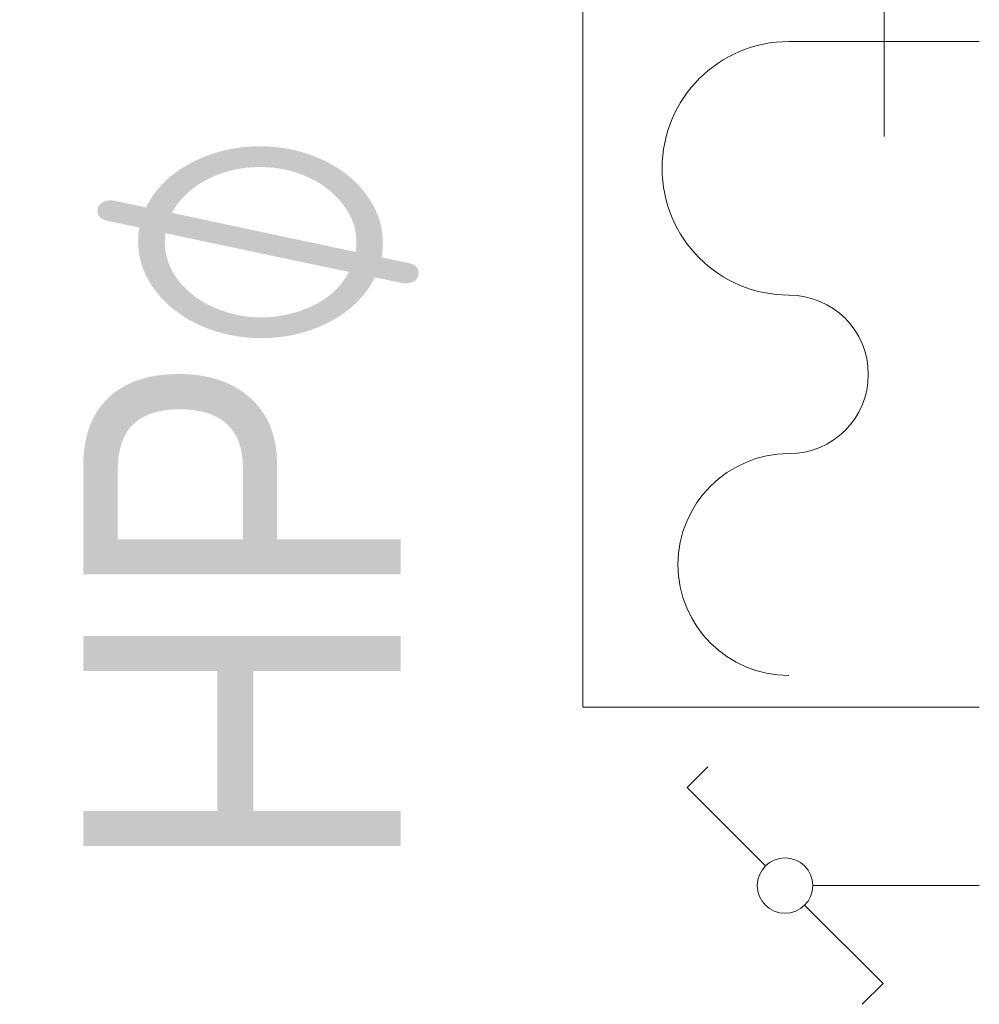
# Model space of a CAD drawing. Header units: centimetres. Extents: x -2424 to 2260, y -130 to 3012.
# Tile 42 of 81: x 470 to 530, y 902 to 964. Entities that reach past the tile are written whole.
import ezdxf

# ---------------------------------------------------------------- set-up
doc = ezdxf.new("R2010")
doc.units = ezdxf.units.CM
for name, color, linetype, lineweight in [('E-ELEC-EQPM', 71, 'Continuous', 9), ('G-ANNO-TEXT', 231, 'Continuous', 13), ('P-SANR-FIXT', 6, 'Continuous', 9)]:
    doc.layers.add(name, color=color, linetype=linetype, lineweight=lineweight)
doc.styles.add('Arial_10', font='arial.ttf', dxfattribs={"width": 0.85, "height": 20})
doc.styles.add('MtXpl_Segoe UI Symbol', font='txt', dxfattribs={"height": 0.2})

msp = doc.modelspace()

# ---------------------------------------------------------------- linework, layer by layer
at = {"layer": 'E-ELEC-EQPM', "color": 251, "lineweight": 9}
for p, q in [((511.948, 915.506), (513.259, 916.817)), ((516.893, 910.562), (511.948, 915.506)), ((519.877, 909.326), (530.377, 909.326)), ((519.365, 908.089), (524.309, 903.145)), ((524.309, 903.145), (522.998, 901.834))]:
    msp.add_line(p, q, dxfattribs=at)
msp.add_circle((518.129, 909.326), 1.748, dxfattribs=at)
at = {"layer": 'P-SANR-FIXT', "color": 251, "lineweight": 9}
for p, q in [((505.377, 990.576), (505.377, 920.576)), ((505.377, 920.576), (505.377, 990.576)), ((524.377, 962.576), (524.377, 968.576)), ((530.377, 962.576), (518.377, 962.576)), ((524.377, 962.576), (524.377, 956.576)), ((505.377, 920.576), (530.377, 920.576)), ((530.377, 920.576), (505.377, 920.576))]:
    msp.add_line(p, q, dxfattribs=at)
for centre, radius, start, end in [((518.377, 954.576), 8, 90, 270), ((518.377, 941.576), 5, 270, 90), ((518.377, 929.576), 7, 90, 270)]:
    msp.add_arc(centre, radius, start, end, dxfattribs=at)

# ---------------------------------------------------------------- texts
at = {"layer": 'G-ANNO-TEXT', "color": 251, "lineweight": 9, "width": 0.85}
for s, style, p in [('⌀', 'MtXpl_Segoe UI Symbol', (493.882, 942.827)), ('HP', 'Arial_10', (493.882, 909.864))]:
    msp.add_text(s, height=20, rotation=90, dxfattribs=dict(at, style=style)).set_placement(p)

doc.saveas('drawing.dxf')
